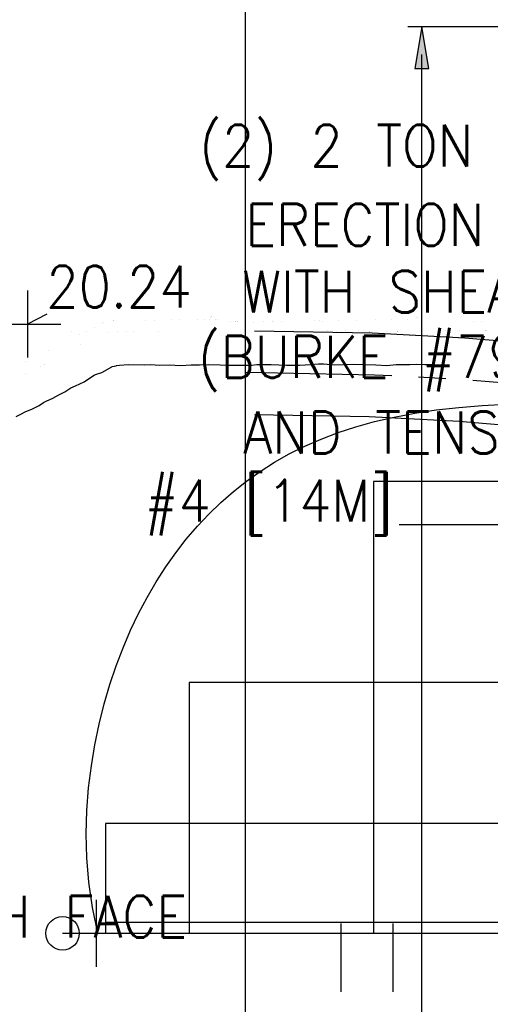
# Model space of a CAD drawing. Extents: x -23 to 2859, y -15 to 3983.
# Tile 33 of 50: x 74 to 88, y 165 to 194. Entities that reach past the tile are written whole.
import ezdxf
from ezdxf.enums import TextEntityAlignment as Align

# ---------------------------------------------------------------- set-up
doc = ezdxf.new("R2010")
doc.units = 0
doc.header["$LTSCALE"] = 25.4
doc.header["$MEASUREMENT"] = 0
for name, color, linetype in [('ARC-CENT', 1, 'CONTINUOUS'), ('ARC-CONST', 1, 'CONTINUOUS'), ('ARC-GRD', 1, 'CONTINUOUS'), ('ARC-PTS', 1, 'CONTINUOUS'), ('ARC-SOIL', 1, 'CONTINUOUS'), ('BDR-TEXT', 1, 'CONTINUOUS'), ('FORM', 1, 'CONTINUOUS'), ('LABELS', 7, 'CONTINUOUS'), ('PAN_RS', 7, 'CONTINUOUS'), ('TRASH', 1, 'CONTINUOUS')]:
    doc.layers.add(name, color=color, linetype=linetype)
doc.styles.add('TXT_SHX', font='txt.shx')

# ---------------------------------------------------------------- blocks, each defined once
blk = doc.blocks.new('SO3_PN')
at = {"layer": 'PAN_RS', "color": 7, "linetype": 'CONTINUOUS'}
blk.add_line((136.672, 152.596), (115.339, 152.596), dxfattribs=at)
at = {"layer": 'LABELS', "color": 253, "linetype": 'CONTINUOUS', "style": 'TXT_SHX', "width": 0.9}
for s, p in [('(2) 2 TON ', (120.484, 169.727)), ('ERECTION ANCHORS', (132.277, 165.936)), ('WITH SHEAR BARS', (130.336, 162.74)), ('(BURKE #79140)', (126.854, 159.628)), ('AND TENSION BARS', (131.934, 156.007)), ('#4 [14M]', (115.041, 152.746))]:
    blk.add_text(s, height=2, dxfattribs=at).set_placement(p, align=Align.RIGHT)
blk.add_text('3#6 EACH FACE', height=2, dxfattribs=at).set_placement((85.255, 132.854))
blk = doc.blocks.new('SO3_P0')
at = {"layer": 'PAN_RS', "color": 7, "linetype": 'CONTINUOUS'}
blk.add_line((136.672, 152.596), (115.339, 152.596), dxfattribs=at)
at = {"layer": 'LABELS', "color": 253, "linetype": 'CONTINUOUS', "style": 'TXT_SHX', "width": 0.9}
for s, p in [('(2) 2 TON ', (120.484, 169.727)), ('ERECTION ANCHORS', (132.277, 165.936)), ('WITH SHEAR BARS', (130.336, 162.74)), ('(BURKE #79140)', (126.854, 159.628)), ('AND TENSION BARS', (131.934, 156.007)), ('#4 [14M]', (115.041, 152.746))]:
    blk.add_text(s, height=2, dxfattribs=at).set_placement(p, align=Align.RIGHT)
blk.add_text('3#6 EACH FACE', height=2, dxfattribs=at).set_placement((85.255, 132.854))

msp = doc.modelspace()

# ---------------------------------------------------------------- hatches: boundary and pattern name
at = {"layer": 'BDR-TEXT', "linetype": 'CONTINUOUS'}
msp.add_hatch(color=7, dxfattribs=at).paths.add_polyline_path([(85.761, 192.923), (86.178, 192.923), (85.969, 194.172)])

# ---------------------------------------------------------------- linework, layer by layer
at = {"layer": 'ARC-CENT', "color": 7, "linetype": 'CONTINUOUS'}
msp.add_lwpolyline([(76.293, 167.075), (76.13, 167.847), (76.024, 168.6), (75.966, 169.334), (75.949, 170.049), (75.968, 170.744), (76.019, 171.42), (76.099, 172.076), (76.204, 172.713), (76.332, 173.331), (76.483, 173.93), (76.653, 174.509), (76.842, 175.069), (77.049, 175.61), (77.272, 176.131), (77.512, 176.633), (77.767, 177.116), (78.037, 177.579), (78.322, 178.024), (78.622, 178.448), (78.936, 178.854), (79.265, 179.24), (79.609, 179.607), (79.968, 179.955), (80.342, 180.283), (80.733, 180.592), (81.141, 180.881), (81.566, 181.152), (82.011, 181.403), (82.475, 181.635), (82.961, 181.847), (83.469, 182.04), (84.002, 182.214), (84.56, 182.368), (85.145, 182.504), (85.759, 182.619), (86.401, 182.716), (87.072, 182.793), (87.771, 182.851), (88.504, 182.89)], dxfattribs=at)
msp.add_lwpolyline([(76.293, 167.075), (76.13, 167.847), (76.024, 168.6), (75.966, 169.334), (75.949, 170.049), (75.968, 170.744), (76.019, 171.42), (76.099, 172.076), (76.204, 172.713), (76.332, 173.331), (76.483, 173.93), (76.653, 174.509), (76.842, 175.069), (77.049, 175.61), (77.272, 176.131), (77.512, 176.633), (77.767, 177.116), (78.037, 177.579), (78.322, 178.024), (78.622, 178.448), (78.936, 178.854), (79.265, 179.24), (79.609, 179.607), (79.968, 179.955), (80.342, 180.283), (80.733, 180.592), (81.141, 180.881), (81.566, 181.152), (82.011, 181.403), (82.475, 181.635), (82.961, 181.847), (83.469, 182.04), (84.002, 182.214), (84.56, 182.368), (85.145, 182.504), (85.759, 182.619), (86.401, 182.716), (87.072, 182.793), (87.771, 182.851), (88.504, 182.89)], dxfattribs=at)
at = {"layer": 'ARC-CONST', "color": 7, "linetype": 'CONTINUOUS'}
for p, q in [((74.19, 186.283), (74.19, 184.283)), ((74.19, 186.283), (74.19, 184.283)), ((74.773, 185.575), (74.19, 185.283)), ((74.773, 185.575), (74.19, 185.283)), ((73.19, 185.283), (75.19, 185.283)), ((73.19, 185.283), (75.19, 185.283))]:
    msp.add_line(p, q, dxfattribs=at)
at = {"layer": 'ARC-GRD', "color": 253, "linetype": 'CONTINUOUS'}
for points in [[(89.523, 180.575), (84.523, 180.575), (84.523, 167.075)], [(89.523, 180.575), (84.523, 180.575), (84.523, 167.075)], [(89.523, 167.075), (100.023, 167.075), (100.023, 174.575), (79.023, 174.575), (79.023, 167.075)], [(89.523, 167.075), (100.023, 167.075), (100.023, 174.575), (79.023, 174.575), (79.023, 167.075)], [(89.523, 167.075), (102.523, 167.075), (102.523, 170.354), (76.523, 170.354), (76.523, 167.075)], [(89.523, 167.075), (102.523, 167.075), (102.523, 170.354), (76.523, 170.354), (76.523, 167.075)]]:
    msp.add_lwpolyline(points, dxfattribs=at)
msp.add_lwpolyline([(89.523, 167.075), (102.523, 167.075), (102.523, 167.403), (76.523, 167.403), (76.523, 167.075)], close=True, dxfattribs=at)
msp.add_lwpolyline([(89.523, 167.075), (102.523, 167.075), (102.523, 167.403), (76.523, 167.403), (76.523, 167.075)], close=True, dxfattribs=at)
at = {"layer": 'ARC-PTS', "color": 5, "linetype": 'CONTINUOUS'}
for p, q in [((76.239, 168.075), (76.239, 166.075)), ((76.239, 168.075), (76.239, 166.075)), ((75.239, 167.075), (77.239, 167.075)), ((75.239, 167.075), (77.239, 167.075))]:
    msp.add_line(p, q, dxfattribs=at)
msp.add_circle((75.239, 167.075), 0.5, dxfattribs=at)
msp.add_circle((75.239, 167.075), 0.5, dxfattribs=at)
at = {"layer": 'ARC-SOIL', "color": 234, "linetype": 'CONTINUOUS', "const_width": 0.00025}
for points in [[(73.806, 183.977), (74.041, 184.115), (74.193, 184.205), (74.427, 184.316), (74.665, 184.436), (74.878, 184.536), (75.054, 184.642), (75.232, 184.726), (75.377, 184.804), (75.481, 184.852), (75.611, 184.912), (75.691, 184.952), (75.471, 185.065), (75.627, 184.997), (75.569, 185.215), (75.691, 184.936), (75.769, 185.189), (75.729, 184.942), (75.865, 185.095), (75.799, 184.983), (75.925, 185.037), (75.989, 185.077), (76.041, 185.095), (76.14, 185.147), (76.226, 185.207), (76.342, 185.249), (76.422, 185.319), (76.562, 185.373), (76.632, 185.389), (76.799, 185.391), (77.023, 185.397), (77.235, 185.407), (77.377, 185.393), (77.496, 185.403), (77.606, 185.409), (77.746, 185.399), (77.96, 185.397), (78.084, 185.409), (78.179, 185.419), (78.307, 185.437), (78.431, 185.433), (78.577, 185.427), (78.771, 185.431), (78.92, 185.445), (79.07, 185.437), (79.242, 185.435), (79.352, 185.417), (79.494, 185.409), (79.583, 185.401), (79.585, 185.405), (79.535, 185.519), (79.633, 185.403), (79.679, 185.561), (79.677, 185.433), (79.779, 185.509), (79.715, 185.417), (79.779, 185.423), (79.933, 185.401), (80.021, 185.373), (80.187, 185.375), (80.282, 185.369), (80.436, 185.371), (80.59, 185.369), (81.015, 185.335), (81.303, 185.355), (81.515, 185.361), (81.742, 185.355), (81.892, 185.373), (82.04, 185.367), (82.216, 185.377), (82.399, 185.377), (82.591, 185.373), (82.853, 185.385), (83.122, 185.361), (83.298, 185.365), (83.542, 185.387), (83.761, 185.385), (83.937, 185.387), (84.107, 185.395), (84.301, 185.411), (84.49, 185.413), (84.624, 185.437), (84.744, 185.421), (84.898, 185.445), (85.02, 185.419), (85.171, 185.425), (85.327, 185.423), (85.483, 185.413), (85.595, 185.425), (85.727, 185.439), (85.86, 185.449), (85.852, 185.451), (85.735, 185.593), (85.83, 185.465), (85.85, 185.559), (85.87, 185.451), (85.922, 185.493), (85.872, 185.467), (85.87, 185.469), (86.032, 185.425), (86.232, 185.403), (86.485, 185.405), (86.501, 185.391), (86.739, 185.423), (87.009, 185.371), (87.346, 185.375), (87.668, 185.349), (87.869, 185.353), (88.007, 185.367), (88.311, 185.383)], [(73.806, 183.977), (74.041, 184.115), (74.193, 184.205), (74.427, 184.316), (74.665, 184.436), (74.878, 184.536), (75.054, 184.642), (75.232, 184.726), (75.377, 184.804), (75.481, 184.852), (75.611, 184.912), (75.691, 184.952), (75.471, 185.065), (75.627, 184.997), (75.569, 185.215), (75.691, 184.936), (75.769, 185.189), (75.729, 184.942), (75.865, 185.095), (75.799, 184.983), (75.925, 185.037), (75.989, 185.077), (76.041, 185.095), (76.14, 185.147), (76.226, 185.207), (76.342, 185.249), (76.422, 185.319), (76.562, 185.373), (76.632, 185.389), (76.799, 185.391), (77.023, 185.397), (77.235, 185.407), (77.377, 185.393), (77.496, 185.403), (77.606, 185.409), (77.746, 185.399), (77.96, 185.397), (78.084, 185.409), (78.179, 185.419), (78.307, 185.437), (78.431, 185.433), (78.577, 185.427), (78.771, 185.431), (78.92, 185.445), (79.07, 185.437), (79.242, 185.435), (79.352, 185.417), (79.494, 185.409), (79.583, 185.401), (79.585, 185.405), (79.535, 185.519), (79.633, 185.403), (79.679, 185.561), (79.677, 185.433), (79.779, 185.509), (79.715, 185.417), (79.779, 185.423), (79.933, 185.401), (80.021, 185.373), (80.187, 185.375), (80.282, 185.369), (80.436, 185.371), (80.59, 185.369), (81.015, 185.335), (81.303, 185.355), (81.515, 185.361), (81.742, 185.355), (81.892, 185.373), (82.04, 185.367), (82.216, 185.377), (82.399, 185.377), (82.591, 185.373), (82.853, 185.385), (83.122, 185.361), (83.298, 185.365), (83.542, 185.387), (83.761, 185.385), (83.937, 185.387), (84.107, 185.395), (84.301, 185.411), (84.49, 185.413), (84.624, 185.437), (84.744, 185.421), (84.898, 185.445), (85.02, 185.419), (85.171, 185.425), (85.327, 185.423), (85.483, 185.413), (85.595, 185.425), (85.727, 185.439), (85.86, 185.449), (85.852, 185.451), (85.735, 185.593), (85.83, 185.465), (85.85, 185.559), (85.87, 185.451), (85.922, 185.493), (85.872, 185.467), (85.87, 185.469), (86.032, 185.425), (86.232, 185.403), (86.485, 185.405), (86.501, 185.391), (86.739, 185.423), (87.009, 185.371), (87.346, 185.375), (87.668, 185.349), (87.869, 185.353), (88.007, 185.367), (88.311, 185.383)], [(73.912, 183.653), (74.019, 183.709), (74.157, 183.807), (74.329, 183.889), (74.497, 183.965), (74.667, 184.059), (74.808, 184.129), (75.008, 184.259), (75.212, 184.35), (75.395, 184.432), (75.527, 184.52), (75.677, 184.616), (75.841, 184.704), (76.013, 184.756), (76.178, 184.854), (76.318, 184.948), (76.462, 184.979), (76.572, 185.047), (76.624, 185.019), (76.833, 185.049), (77.183, 185.075), (77.676, 185.065), (77.88, 185.077), (78.147, 185.059), (78.445, 185.069), (78.781, 185.043), (79.028, 185.059), (79.31, 185.069), (79.607, 185.071), (79.973, 185.069), (80.218, 185.057), (80.32, 185.057), (80.52, 185.057), (80.84, 185.055), (80.985, 185.071), (81.231, 185.071), (81.489, 185.075), (81.956, 185.053), (82.282, 185.051), (82.583, 185.075), (82.833, 185.091), (83.058, 185.101), (83.394, 185.071), (83.594, 185.079), (83.925, 185.087), (84.301, 185.073), (84.638, 185.069), (84.918, 185.051), (85.159, 185.071), (85.403, 185.073), (85.589, 185.079), (85.818, 185.081), (86.078, 185.077), (86.306, 185.073), (86.525, 185.057), (86.781, 185.119), (87.039, 185.103), (87.31, 185.097), (87.604, 185.079), (87.814, 185.081), (88.011, 185.083), (88.269, 185.073)], [(73.912, 183.653), (74.019, 183.709), (74.157, 183.807), (74.329, 183.889), (74.497, 183.965), (74.667, 184.059), (74.808, 184.129), (75.008, 184.259), (75.212, 184.35), (75.395, 184.432), (75.527, 184.52), (75.677, 184.616), (75.841, 184.704), (76.013, 184.756), (76.178, 184.854), (76.318, 184.948), (76.462, 184.979), (76.572, 185.047), (76.624, 185.019), (76.833, 185.049), (77.183, 185.075), (77.676, 185.065), (77.88, 185.077), (78.147, 185.059), (78.445, 185.069), (78.781, 185.043), (79.028, 185.059), (79.31, 185.069), (79.607, 185.071), (79.973, 185.069), (80.218, 185.057), (80.32, 185.057), (80.52, 185.057), (80.84, 185.055), (80.985, 185.071), (81.231, 185.071), (81.489, 185.075), (81.956, 185.053), (82.282, 185.051), (82.583, 185.075), (82.833, 185.091), (83.058, 185.101), (83.394, 185.071), (83.594, 185.079), (83.925, 185.087), (84.301, 185.073), (84.638, 185.069), (84.918, 185.051), (85.159, 185.071), (85.403, 185.073), (85.589, 185.079), (85.818, 185.081), (86.078, 185.077), (86.306, 185.073), (86.525, 185.057), (86.781, 185.119), (87.039, 185.103), (87.31, 185.097), (87.604, 185.079), (87.814, 185.081), (88.011, 185.083), (88.269, 185.073)]]:
    msp.add_lwpolyline(points, dxfattribs=at)
at = {"layer": 'ARC-SOIL', "color": 234, "linetype": 'CONTINUOUS'}
msp.add_lwpolyline([(73.856, 182.519), (73.995, 182.596), (74.127, 182.656), (74.343, 182.75), (74.542, 182.854), (74.666, 182.942), (74.75, 182.982), (74.946, 183.07), (75.13, 183.172), (75.304, 183.258), (75.489, 183.378), (75.621, 183.438), (75.88, 183.553), (76.074, 183.683), (76.184, 183.753), (76.226, 183.776), (76.417, 183.833), (76.712, 184.007), (76.719, 184.012), (76.844, 184.04), (76.846, 184.041), (76.941, 184.055), (77.21, 184.075), (77.695, 184.065), (77.876, 184.075), (78.131, 184.058), (78.423, 184.068), (78.774, 184.041), (79.078, 184.061), (79.331, 184.069), (79.608, 184.071), (79.946, 184.069), (80.194, 184.057), (80.517, 184.057), (80.891, 184.055), (81.04, 184.071), (81.239, 184.071), (81.473, 184.075), (81.929, 184.054), (82.318, 184.051), (82.655, 184.078), (82.887, 184.093), (83.036, 184.099), (83.369, 184.07), (83.626, 184.08), (83.919, 184.087), (84.276, 184.074), (84.6, 184.07), (84.927, 184.049), (85.205, 184.072), (85.423, 184.073), (85.609, 184.079), (85.815, 184.081), (86.062, 184.077), (86.261, 184.074), (86.418, 184.063)], dxfattribs=at)
msp.add_lwpolyline([(73.856, 182.519), (73.995, 182.596), (74.127, 182.656), (74.343, 182.75), (74.542, 182.854), (74.666, 182.942), (74.75, 182.982), (74.946, 183.07), (75.13, 183.172), (75.304, 183.258), (75.489, 183.378), (75.621, 183.438), (75.88, 183.553), (76.074, 183.683), (76.184, 183.753), (76.226, 183.776), (76.417, 183.833), (76.712, 184.007), (76.719, 184.012), (76.844, 184.04), (76.846, 184.041), (76.941, 184.055), (77.21, 184.075), (77.695, 184.065), (77.876, 184.075), (78.131, 184.058), (78.423, 184.068), (78.774, 184.041), (79.078, 184.061), (79.331, 184.069), (79.608, 184.071), (79.946, 184.069), (80.194, 184.057), (80.517, 184.057), (80.891, 184.055), (81.04, 184.071), (81.239, 184.071), (81.473, 184.075), (81.929, 184.054), (82.318, 184.051), (82.655, 184.078), (82.887, 184.093), (83.036, 184.099), (83.369, 184.07), (83.626, 184.08), (83.919, 184.087), (84.276, 184.074), (84.6, 184.07), (84.927, 184.049), (85.205, 184.072), (85.423, 184.073), (85.609, 184.079), (85.815, 184.081), (86.062, 184.077), (86.261, 184.074), (86.418, 184.063)], dxfattribs=at)
at = {"layer": 'BDR-TEXT', "color": 7, "linetype": 'CONTINUOUS'}
for p, q in [((103.616, 194.172), (85.553, 194.172)), ((85.969, 104.187), (85.969, 193.339))]:
    msp.add_line(p, q, dxfattribs=at)
msp.add_lwpolyline([(85.761, 192.923), (86.178, 192.923), (85.969, 194.172)], close=True, dxfattribs=at)
at = {"layer": 'FORM', "color": 7, "linetype": 'CONTINUOUS'}
for p, q in [((80.696, 198.27), (80.696, 124.465)), ((85.872, 183.702), (86.69, 183.659))]:
    msp.add_line(p, q, dxfattribs=at)
at = {"layer": 'FORM', "color": 1, "linetype": 'CONTINUOUS'}
for points in [[(80.969, 185.085), (84.489, 185.018), (87.259, 184.872), (89.903, 184.653), (92.447, 184.36), (94.894, 183.992), (97.241, 183.549), (99.491, 183.029), (101.648, 182.433), (103.713, 181.759), (105.693, 181.007), (107.59, 180.177), (109.408, 179.27), (111.151, 178.285), (112.823, 177.223), (114.424, 176.085), (115.959, 174.872), (117.429, 173.584), (118.835, 172.223), (120.179, 170.789), (121.462, 169.282), (122.685, 167.703), (123.849, 166.053), (124.954, 164.332)], [(80.969, 182.585), (84.4, 182.52), (87.09, 182.378), (89.656, 182.165), (92.118, 181.882), (94.476, 181.527), (96.728, 181.102), (98.877, 180.606), (100.926, 180.039), (102.881, 179.401), (104.747, 178.692), (106.53, 177.912), (108.234, 177.061), (109.866, 176.14), (111.428, 175.148), (112.924, 174.084), (114.359, 172.95), (115.734, 171.745), (117.052, 170.469), (118.314, 169.122), (119.521, 167.705), (120.675, 166.216), (121.775, 164.657)], [(80.969, 182.585), (84.4, 182.52), (87.09, 182.378), (89.656, 182.165), (92.118, 181.882), (94.476, 181.527), (96.728, 181.102), (98.877, 180.606), (100.926, 180.039), (102.881, 179.401), (104.747, 178.692), (106.53, 177.912), (108.234, 177.061), (109.866, 176.14), (111.428, 175.148), (112.924, 174.084), (114.359, 172.95), (115.734, 171.745), (117.052, 170.469), (118.314, 169.122), (119.521, 167.705), (120.675, 166.216), (121.775, 164.657)]]:
    msp.add_lwpolyline(points, dxfattribs=at)
at = {"layer": 'FORM', "color": 7, "linetype": 'CONTINUOUS'}
for points in [[(80.696, 183.844), (84.559, 183.771), (85.076, 183.744)], [(87.489, 183.611), (89.929, 183.409), (92.444, 183.12), (94.214, 182.853)]]:
    msp.add_lwpolyline(points, dxfattribs=at)
at = {"layer": 'TRASH', "color": 3, "linetype": 'CONTINUOUS'}
for p, q in [((78.489, 167.408), (100.557, 167.408)), ((78.489, 167.408), (100.557, 167.408)), ((83.557, 165.331), (83.557, 167.368)), ((83.557, 165.331), (83.557, 167.368)), ((85.119, 165.331), (85.119, 167.368)), ((85.119, 165.331), (85.119, 167.368)), ((78.489, 167.075), (100.557, 167.075)), ((78.489, 167.075), (100.557, 167.075))]:
    msp.add_line(p, q, dxfattribs=at)

# ---------------------------------------------------------------- block references
at = {"layer": 'FORM', "linetype": 'CONTINUOUS', "xscale": 0.625, "yscale": 0.625, "zscale": 0.625}
for name in ['SO3_PN', 'SO3_P0']:
    msp.add_blockref(name, (13.204, 83.913), dxfattribs=at)

# ---------------------------------------------------------------- texts
at = {"layer": 'ARC-SOIL', "color": 234, "linetype": 'CONTINUOUS', "style": 'TXT_SHX', "width": 0.9}
msp.add_text('20.24', height=1.25, dxfattribs=at).set_placement((74.754, 185.778))
msp.add_text('20.24', height=1.25, dxfattribs=at).set_placement((74.754, 185.778))

doc.saveas('drawing.dxf')
